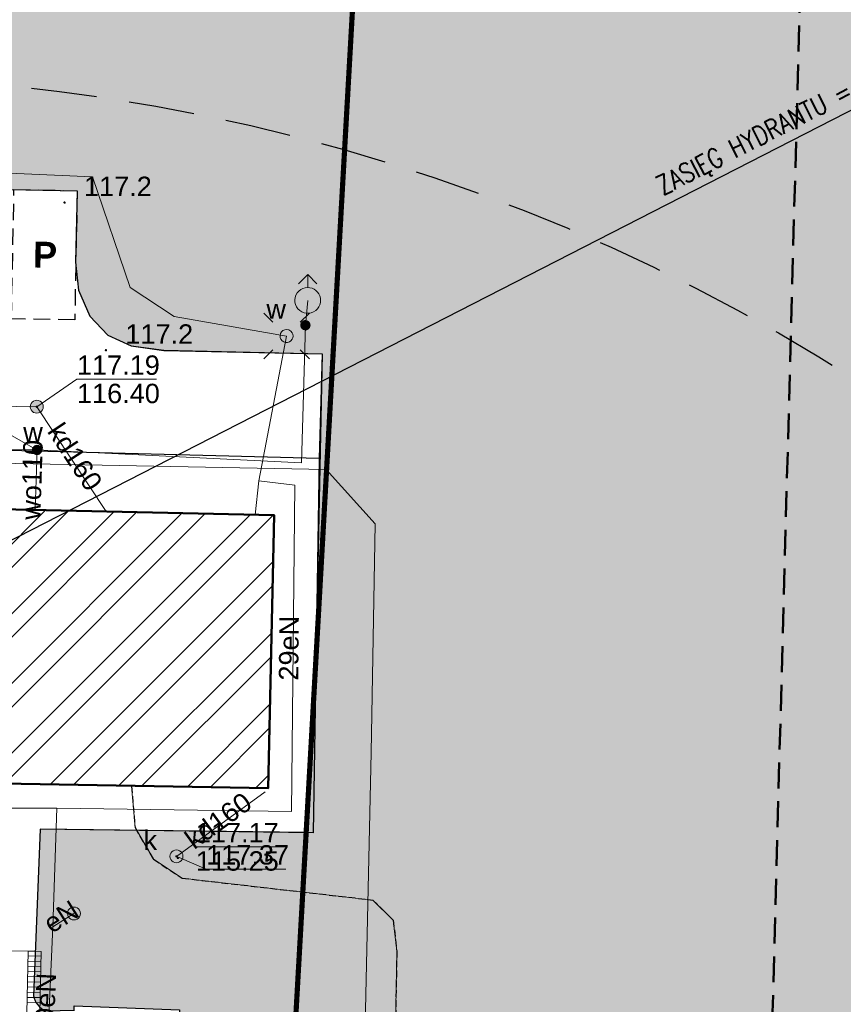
# Model space of a CAD drawing. Header units: millimetres. Extents: x -62780 to 1772512, y -757464 to -52755.
# Tile 51 of 65: x 1692162 to 1692194, y -495783 to -495745. Entities that reach past the tile are written whole.
import ezdxf
from ezdxf.enums import TextEntityAlignment as Align

# ---------------------------------------------------------------- set-up
doc = ezdxf.new("R2010")
doc.units = ezdxf.units.MM
for name, pattern in [('DASHED', [19.05, 12.7, -6.35]), ('PRZER2-1', [1.5, 1, -0.5]), ('PRZER3-1', [2, 1.5, -0.5])]:
    doc.linetypes.add(name, pattern=pattern)
for name, color, linetype in [('AAA Cienka linia', 11, 'Continuous'), ('AAA Opis', 2, 'Continuous'), ('AAA Przerywana', 8, 'DASHED'), ('AAA Widok', 2, 'Continuous')]:
    doc.layers.add(name, color=color, linetype=linetype)
for name, color, linetype, lineweight, true_color in [('EGBB01', 7, 'Continuous', 50, 0x0a0909), ('EGBD03', 7, 'Continuous', 18, 0x008000), ('GSLKOU', 7, 'Continuous', 18, 0x0a0909), ('KTKR01', 7, 'Continuous', 25, 0x0a0909), ('RTPW01', 7, 'Continuous', 13, 0x0a0909), ('RTPW01_O', 7, 'Continuous', 13, 0x0a0909), ('SUPC05', 7, 'Continuous', 18, 0xd200d2), ('SUPE04', 1, 'Continuous', 18, 0xff0000), ('SUPE04_O', 1, 'Continuous', 18, 0xff0000), ('SUPK01', 7, 'Continuous', 18, 0x803300), ('SUPK01_O', 7, 'Continuous', 18, 0x803300), ('SUPS01_05', 7, 'Continuous', 5, 0x803300), ('SUPS01_05_O', 7, 'Continuous', 5, 0x803300), ('SUPS01_08', 5, 'Continuous', 5, 0x0000ff), ('SUPS01_08_O', 5, 'Continuous', 5, 0x0000ff), ('SUPW01', 5, 'Continuous', 18, 0x0000ff), ('SUPW01_O', 5, 'Continuous', 18, 0x0000ff), ('SUPW02', 5, 'Continuous', 18, 0x0000ff), ('SUUS02', 7, 'Continuous', 18, 0x0a0909), ('SUUS06', 7, 'Continuous', 18, 0x0a0909), ('SUUS15', 5, 'Continuous', 18, 0x0000ff), ('SUUS15_O', 5, 'Continuous', 18, 0x0000ff), ('SUUS25_O', 7, 'Continuous', 5, 0x0a0909)]:
    doc.layers.add(name, color=color, linetype=linetype, lineweight=lineweight, true_color=true_color)
for name, color, linetype, lineweight in [('EN_sieć co', 190, 'Continuous', 30), ('SUSM', 7, 'Continuous', 18), ('SUUS25', 18, 'Continuous', 13), ('zakres', 250, 'PRZER2-1', 50)]:
    doc.layers.add(name, color=color, linetype=linetype, lineweight=lineweight)
doc.styles.add('Arial', font='arial.ttf')
doc.styles.add('Arial B', font='arialbd.ttf')
doc.styles.get("Standard").update_dxf_attribs({"font": 'simplex.shx', "width": 0.8})
pattern_1 = [(10.2983164, (1765983.03013, -514020.02638), (0.2094918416, 0.4425997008), [0, -0.38608, 0, -0.4318, 0, -0.41275]), (340.2983164, (1765983.0301, -514020.0264), (0.727485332, 0.4320584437), [0, -0.20828, 0, -0.34798, 0, -0.13335]), (300.2983164, (1765982.75226, -514019.88356), (0.7041679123, -0.360303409), [0, -0.127, 0, -0.4572, 0, -0.5969]), (290.2983164, (1765982.75226, -514019.88356), (0.7810157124, -0.1507660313), [0, -0.0635, 0, -0.29972, 0, -0.3429])]

# ---------------------------------------------------------------- blocks, each defined once
blk = doc.blocks.new('GSPWPN1')
blk.add_hatch(color=0).paths.add_polyline_path([(-0.045, 0), (-0.043467, -0.011647), (-0.038971, -0.0225), (-0.03182, -0.03182), (-0.0225, -0.038971), (-0.011647, -0.043467), (0, -0.045), (0.011647, -0.043467), (0.0225, -0.038971), (0.03182, -0.03182), (0.038971, -0.0225), (0.043467, -0.011647), (0.045, 0), (0.043467, 0.011647), (0.038971, 0.0225), (0.03182, 0.03182), (0.0225, 0.038971), (0.011647, 0.043467), (0, 0.045), (-0.011647, 0.043467), (-0.0225, 0.038971), (-0.03182, 0.03182), (-0.038971, 0.0225), (-0.043467, 0.011647)])
blk = doc.blocks.new('GULKDK2')
at = {"color": 0}
blk.add_lwpolyline([(0, 0.25), (0, -0.25)], dxfattribs=at)
blk = doc.blocks.new('GULKDK1')
at = {"color": 0}
blk.add_lwpolyline([(0, 0.25), (0, -0.25)], dxfattribs=at)
blk = doc.blocks.new('GUPKSH1')
blk.add_hatch(color=0).paths.add_polyline_path([(-0.045, 0), (-0.043467, -0.011647), (-0.038971, -0.0225), (-0.03182, -0.03182), (-0.0225, -0.038971), (-0.011647, -0.043467), (0, -0.045), (0.011647, -0.043467), (0.0225, -0.038971), (0.03182, -0.03182), (0.038971, -0.0225), (0.043467, -0.011647), (0.045, 0), (0.043467, 0.011647), (0.038971, 0.0225), (0.03182, 0.03182), (0.0225, 0.038971), (0.011647, 0.043467), (0, 0.045), (-0.011647, 0.043467), (-0.0225, 0.038971), (-0.03182, 0.03182), (-0.038971, 0.0225), (-0.043467, 0.011647)])
blk = doc.blocks.new('GUPWSH1')
blk.add_hatch(color=0).paths.add_polyline_path([(-0.045, 0), (-0.043467, -0.011647), (-0.038971, -0.0225), (-0.03182, -0.03182), (-0.0225, -0.038971), (-0.011647, -0.043467), (0, -0.045), (0.011647, -0.043467), (0.0225, -0.038971), (0.03182, -0.03182), (0.038971, -0.0225), (0.043467, -0.011647), (0.045, 0), (0.043467, 0.011647), (0.038971, 0.0225), (0.03182, 0.03182), (0.0225, 0.038971), (0.011647, 0.043467), (0, 0.045), (-0.011647, 0.043467), (-0.0225, 0.038971), (-0.03182, 0.03182), (-0.038971, 0.0225), (-0.043467, 0.011647)])
blk = doc.blocks.new('GUPWZA1')
blk.add_hatch(color=0).paths.add_polyline_path([(-0.2, 0), (-0.193185, -0.051764), (-0.173205, -0.1), (-0.141421, -0.141421), (-0.1, -0.173205), (-0.051764, -0.193185), (0, -0.2), (0.051764, -0.193185), (0.1, -0.173205), (0.141421, -0.141421), (0.173205, -0.1), (0.193185, -0.051764), (0.2, 0), (0.193185, 0.051764), (0.173205, 0.1), (0.141421, 0.141421), (0.1, 0.173205), (0.051764, 0.193185), (0, 0.2), (-0.051764, 0.193185), (-0.1, 0.173205), (-0.141421, 0.141421), (-0.173205, 0.1), (-0.193185, 0.051764)])
blk = doc.blocks.new('GUPWDT1')
at = {"true_color": 0xffffff}
blk.add_hatch(color=7, dxfattribs=at).paths.add_polyline_path([(0.5, 0), (0.492404, 0.086824), (0.469846, 0.17101), (0.433013, 0.25), (0.383022, 0.321394), (0.321394, 0.383022), (0.25, 0.433013), (0.17101, 0.469846), (0.086824, 0.492404), (0, 0.5), (-0.086824, 0.492404), (-0.17101, 0.469846), (-0.25, 0.433013), (-0.321394, 0.383022), (-0.383022, 0.321394), (-0.433013, 0.25), (-0.469846, 0.17101), (-0.492404, 0.086824), (-0.5, 0), (-0.492404, -0.086824), (-0.469846, -0.17101), (-0.433013, -0.25), (-0.383022, -0.321394), (-0.321394, -0.383022), (-0.25, -0.433013), (-0.17101, -0.469846), (-0.086824, -0.492404), (0, -0.5), (0.086824, -0.492404), (0.17101, -0.469846), (0.25, -0.433013), (0.321394, -0.383022), (0.383022, -0.321394), (0.433013, -0.25), (0.469846, -0.17101), (0.492404, -0.086824)])
at = {"color": 0}
for points in [[(-0.353553, 0.646447), (0, 1), (0.353553, 0.646447)], [(0, 0.5), (0, 1)]]:
    blk.add_lwpolyline(points, dxfattribs=at)
blk.add_lwpolyline([(0, 0.5), (0.086824, 0.492404), (0.17101, 0.469846), (0.25, 0.433013), (0.321394, 0.383022), (0.383022, 0.321394), (0.433013, 0.25), (0.469846, 0.17101), (0.492404, 0.086824), (0.5, 0), (0.492404, -0.086824), (0.469846, -0.17101), (0.433013, -0.25), (0.377875, -0.32743), (0.309079, -0.393027), (0.229113, -0.444418), (0.140866, -0.479746), (0.047528, -0.497736), (-0.047528, -0.497736), (-0.140866, -0.479746), (-0.229113, -0.444418), (-0.309079, -0.393027), (-0.377875, -0.32743), (-0.433013, -0.25), (-0.4725, -0.163534), (-0.494911, -0.071157), (-0.499434, 0.023791), (-0.485906, 0.117879), (-0.454816, 0.207708), (-0.407288, 0.290028), (-0.34504, 0.361867), (-0.27032, 0.420627), (-0.185831, 0.464184), (-0.094626, 0.490964)], close=True, dxfattribs=at)
blk = doc.blocks.new('GUPKSD1_1')
at = {"true_color": 0xffffff}
blk.add_hatch(color=7, dxfattribs=at).paths.add_polyline_path([(-0.25, 0), (-0.241481, -0.064705), (-0.216506, -0.125), (-0.176777, -0.176777), (-0.125, -0.216506), (-0.064705, -0.241481), (0, -0.25), (0.064705, -0.241481), (0.125, -0.216506), (0.176777, -0.176777), (0.216506, -0.125), (0.241481, -0.064705), (0.25, 0), (0.241481, 0.064705), (0.216506, 0.125), (0.176777, 0.176777), (0.125, 0.216506), (0.064705, 0.241481), (0, 0.25), (-0.064705, 0.241481), (-0.125, 0.216506), (-0.176777, 0.176777), (-0.216506, 0.125), (-0.241481, 0.064705)])
at = {"color": 0}
blk.add_lwpolyline([(0, 0.25), (0.064705, 0.241481), (0.125, 0.216506), (0.176777, 0.176777), (0.216506, 0.125), (0.241481, 0.064705), (0.25, 0), (0.241481, -0.064705), (0.216506, -0.125), (0.176777, -0.176777), (0.125, -0.216506), (0.064705, -0.241481), (0, -0.25), (-0.064705, -0.241481), (-0.125, -0.216506), (-0.176777, -0.176777), (-0.216506, -0.125), (-0.241481, -0.064705), (-0.25, 0), (-0.241481, 0.064705), (-0.216506, 0.125), (-0.176777, 0.176777), (-0.125, 0.216506), (-0.064705, 0.241481)], close=True, dxfattribs=at)
blk = doc.blocks.new('GUPISL1_10')
at = {"true_color": 0xffffff}
blk.add_hatch(color=7, dxfattribs=at).paths.add_polyline_path([(0.241482, 0.064705), (0.216507, 0.125), (0.160698, 0.19151), (0.085505, 0.234922), (0, 0.25), (-0.07369, 0.238893), (-0.14083, 0.20656), (-0.195458, 0.155872), (-0.232718, 0.091335), (-0.2493, 0.018682), (-0.243732, -0.05563), (-0.216507, -0.125), (-0.170042, -0.183262), (-0.10847, -0.225242), (-0.03726, -0.247207), (0.03726, -0.247207), (0.10847, -0.225242), (0.170042, -0.183262), (0.216507, -0.125), (0.241482, -0.064705), (0.25, 0), (0.241482, 0.064705), (0, 0.25), (0.085505, 0.234922), (0.160697, 0.19151), (0.216507, 0.125), (0.241482, 0.064705), (0.25, 0), (0.241482, -0.064705), (0.216507, -0.125), (0.170042, -0.183262), (0.10847, -0.225242), (0.03726, -0.247207), (-0.03726, -0.247207), (-0.10847, -0.225242), (-0.170042, -0.183262), (-0.216507, -0.125), (-0.243732, -0.05563), (-0.2493, 0.018682), (-0.232718, 0.091335), (-0.195458, 0.155872), (-0.14083, 0.20656), (-0.07369, 0.238893), (0, 0.25)])
at = {"color": 0}
for points in [[(-0.883883, 0.883883), (-0.53033, 0.53033)], [(0.883883, 0.883883), (0.53033, 0.53033)], [(-0.883883, -0.883883), (-0.53033, -0.53033)], [(0.883883, -0.883883), (0.53033, -0.53033)]]:
    blk.add_lwpolyline(points, dxfattribs=at)
blk.add_lwpolyline([(0, 0.25), (0.085505, 0.234922), (0.160697, 0.19151), (0.216507, 0.125), (0.241482, 0.064705), (0.25, 0), (0.241482, -0.064705), (0.216507, -0.125), (0.170042, -0.183262), (0.10847, -0.225242), (0.03726, -0.247207), (-0.03726, -0.247207), (-0.10847, -0.225242), (-0.170042, -0.183262), (-0.216507, -0.125), (-0.243732, -0.05563), (-0.2493, 0.018682), (-0.232718, 0.091335), (-0.195458, 0.155872), (-0.14083, 0.20656), (-0.07369, 0.238893)], close=True, dxfattribs=at)
blk = doc.blocks.new('GUPISL1_4')
at = {"true_color": 0xffffff}
blk.add_hatch(color=7, dxfattribs=at).paths.add_polyline_path([(-0.25, 0), (-0.241481, -0.064705), (-0.216506, -0.125), (-0.176777, -0.176777), (-0.125, -0.216506), (-0.064705, -0.241481), (0, -0.25), (0.064705, -0.241481), (0.125, -0.216506), (0.176777, -0.176777), (0.216506, -0.125), (0.241481, -0.064705), (0.25, 0), (0.241481, 0.064705), (0.216506, 0.125), (0.176777, 0.176777), (0.125, 0.216506), (0.064705, 0.241481), (0, 0.25), (-0.064705, 0.241481), (-0.125, 0.216506), (-0.176777, 0.176777), (-0.216506, 0.125), (-0.241481, 0.064705)])
at = {"color": 0}
blk.add_lwpolyline([(0, 0.25), (0.064705, 0.241481), (0.125, 0.216506), (0.176777, 0.176777), (0.216506, 0.125), (0.241481, 0.064705), (0.25, 0), (0.241481, -0.064705), (0.216506, -0.125), (0.176777, -0.176777), (0.125, -0.216506), (0.064705, -0.241481), (0, -0.25), (-0.064705, -0.241481), (-0.125, -0.216506), (-0.176777, -0.176777), (-0.216506, -0.125), (-0.241481, -0.064705), (-0.25, 0), (-0.241481, 0.064705), (-0.216506, 0.125), (-0.176777, 0.176777), (-0.125, 0.216506), (-0.064705, 0.241481)], close=True, dxfattribs=at)
blk = doc.blocks.new('zw$117')
at = {"layer": 'EGBB01', "color": 8, "linetype": 'Continuous', "lineweight": 50, "elevation": 10.26}
blk.add_lwpolyline([(-147.155, -130.747), (-147.379, -141.455), (-112.111, -142.076), (-111.879, -131.528)], close=True, dxfattribs=at)
at = {"layer": 'EGBD03', "color": 8, "linetype": 'Continuous', "lineweight": 18}
for points in [[(-130.847, -85.624), (-107.621, -90.027), (-116.852, -254.052), (-140.34, -253.025)], [(-116.852, -254.052), (-70.391, -256.316), (-48.464, -257.344), (-39.577, -102.936), (-61.507, -98.777), (-107.621, -90.027)]]:
    blk.add_lwpolyline(points, close=True, dxfattribs=at)
at = {"layer": 'GSLKOU', "color": 8, "linetype": 'PRZER3-1', "lineweight": 18, "elevation": 10.18}
blk.add_lwpolyline([(-121.138, -148.384), (-124.048, -148.351), (-124.148, -155.491), (-121.288, -155.553)], dxfattribs=at)
at = {"layer": 'KTKR01', "color": 8, "linetype": 'Continuous', "lineweight": 25, "elevation": 10.18}
blk.add_lwpolyline([(-136.882, -118.64), (-119.494, -118.976), (-119.564, -121.736), (-119.443, -122.828), (-119.001, -123.826), (-118.315, -124.559), (-117.412, -124.976), (-116.145, -125.149), (-110.026, -125.29), (-110.149, -129.329), (-125.646, -128.937)], dxfattribs=at)
blk.add_lwpolyline([(-110.149, -129.329), (-110.382, -143.798), (-120.922, -143.656), (-121.179, -150.103, 0.269772), (-120.7, -150.682), (-119.599, -150.662)], format="xyb", dxfattribs=at)
at = {"layer": 'SUPC05', "color": 8, "linetype": 'Continuous', "lineweight": 18, "elevation": 10.18}
blk.add_lwpolyline([(-117.391, -142), (-117.26, -143.603), (-116.542, -144.826), (-115.435, -145.557), (-108.069, -146.401), (-107.282, -147.175), (-107.144, -148.368), (-107.413, -163.747), (-106.994, -165.435), (-106.379, -166.296), (-103.83, -169.133), (-103.609, -175.689), (-103.547, -179.431), (-104.169, -189.983), (-109.704, -192.353), (-112.39, -192.664)], dxfattribs=at)
at = {"layer": 'SUPE04', "color": 8, "linetype": 'Continuous', "lineweight": 18, "elevation": 10.18}
for points in [[(-112.475, -130.197), (-111.403, -124.595), (-115.751, -123.835), (-117.451, -122.724), (-118.904, -118.437), (-128.609, -118.02), (-137.511, -118.049), (-139.478, -123.864), (-140.579, -123.914), (-150.698, -123.711), (-155.825, -122.937), (-158.264, -120.652), (-159.581, -117.718), (-159.579, -114.837), (-165.094, -114.497)], [(-112.619, -131.514), (-112.475, -130.197), (-111.088, -130.362), (-111.217, -142.973), (-120.287, -142.848)], [(-133.049, -163.121), (-128.485, -162.984), (-128.579, -142.847), (-120.287, -142.848)], [(-120.287, -142.848), (-120.441, -147.436), (-120.701, -153.523), (-120.667, -153.864)], [(-120.441, -147.436), (-119.621, -146.921)]]:
    blk.add_lwpolyline(points, dxfattribs=at)
at = {"layer": 'SUPK01', "color": 8, "linetype": 'Continuous', "lineweight": 18, "elevation": 10.18}
for points in [[(-121.056, -127.33), (-146.645, -126.905), (-150.986, -126.886)], [(-121.056, -127.33), (-118.369, -131.38)], [(-115.66, -144.712), (-112.234, -142.214)]]:
    blk.add_lwpolyline(points, dxfattribs=at)
at = {"layer": 'SUPS01_05_O', "color": 8, "linetype": 'Continuous', "lineweight": 13, "elevation": 10.8, "flags": 128}
for points in [[(-121.056, -127.33), (-119.505, -126.268), (-116.425, -126.268)], [(-114.91, -144.344), (-111.83, -144.344)], [(-115.551, -144.757), (-114.512, -145.203), (-111.432, -145.203)]]:
    blk.add_lwpolyline(points, dxfattribs=at)
at = {"layer": 'SUPS01_08_O', "color": 8, "linetype": 'Continuous', "lineweight": 13, "elevation": 10.8, "flags": 128}
blk.add_lwpolyline([(-121.045, -129.003), (-122.101, -128.401), (-125.181, -128.401)], dxfattribs=at)
at = {"layer": 'SUPW01', "color": 8, "linetype": 'Continuous', "lineweight": 18, "elevation": 10.18}
for points in [[(-148.865, -128.535), (-129.957, -128.949), (-121.046, -129.001), (-110.822, -129.496), (-110.676, -124.178), (-110.588, -123.219)], [(-121.046, -129.001), (-121.118, -131.32)]]:
    blk.add_lwpolyline(points, dxfattribs=at)
at = {"layer": 'SUPW02', "color": 8, "linetype": 'Continuous', "lineweight": 18, "elevation": 10.18}
blk.add_lwpolyline([(-129.327, -131.141), (-129.205, -129.382), (-109.877, -129.754), (-107.984, -131.859), (-108.135, -140.698), (-108.671, -165.274), (-97.646, -176.688), (-97.008, -177.92), (-95.227, -185.614), (-94.81, -187.412)], dxfattribs=at)
at = {"layer": 'SUUS06', "color": 8, "linetype": 'Continuous', "lineweight": 18, "elevation": 10.23}
for points in [[(-121.388, -148.379), (-121.538, -155.548)], [(-120.888, -148.389), (-121.038, -155.558)]]:
    blk.add_lwpolyline(points, dxfattribs=at)
at = {"layer": 'zakres', "color": 8}
blk.add_line((-95.222, -247.046), (-90.662, -78.124), dxfattribs=at)
at = {"layer": 'RTPW01', "color": 8, "linetype": 'Continuous', "lineweight": 13}
for p in [(-119.983, -119.434, 10.2), (-118.384, -125.144, 10.2)]:
    blk.add_blockref('GSPWPN1', p, dxfattribs=at)
at = {"layer": 'SUPS01_05', "color": 8, "linetype": 'Continuous', "lineweight": 5}
for p in [(-121.056, -127.33, 10.24), (-115.66, -144.712, 10.24), (-115.605, -144.773, 10.24)]:
    blk.add_blockref('GUPKSH1', p, dxfattribs=at)
at = {"layer": 'SUPS01_08', "color": 8, "linetype": 'Continuous', "lineweight": 5}
blk.add_blockref('GUPWSH1', (-121.045, -129.003, 10.24), dxfattribs=at)
at = {"layer": 'SUSM', "color": 8, "linetype": 'Continuous', "lineweight": 18}
for name, p in [('GUPISL1_10', (-111.403, -124.595, 10.24)), ('GUPISL1_4', (-119.621, -146.921, 10.24))]:
    blk.add_blockref(name, p, dxfattribs=at)
at = {"layer": 'SUUS02', "color": 8, "linetype": 'Continuous', "lineweight": 18}
blk.add_blockref('GUPWDT1', (-110.588, -123.219, 10.24), dxfattribs=at)
at = {"layer": 'SUUS06', "color": 8, "linetype": 'Continuous', "lineweight": 18, "rotation": 268.7994656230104}
for name, p in [('GULKDK1', (-121.138, -148.384, 10.23)), ('GULKDK2', (-121.146, -148.769, 10.23)), ('GULKDK2', (-121.146, -148.769, 10.23)), ('GULKDK2', (-121.142, -148.569, 10.23)), ('GULKDK2', (-121.142, -148.569, 10.23)), ('GULKDK2', (-121.155, -149.169, 10.23)), ('GULKDK2', (-121.155, -149.169, 10.23)), ('GULKDK2', (-121.15, -148.969, 10.23)), ('GULKDK2', (-121.15, -148.969, 10.23)), ('GULKDK2', (-121.163, -149.569, 10.23)), ('GULKDK2', (-121.163, -149.569, 10.23)), ('GULKDK2', (-121.159, -149.369, 10.23)), ('GULKDK2', (-121.159, -149.369, 10.23)), ('GULKDK2', (-121.171, -149.969, 10.23)), ('GULKDK2', (-121.171, -149.969, 10.23)), ('GULKDK2', (-121.167, -149.769, 10.23)), ('GULKDK2', (-121.167, -149.769, 10.23)), ('GULKDK2', (-121.18, -150.369, 10.23)), ('GULKDK2', (-121.18, -150.369, 10.23)), ('GULKDK2', (-121.175, -150.169, 10.23)), ('GULKDK2', (-121.175, -150.169, 10.23))]:
    blk.add_blockref(name, p, dxfattribs=at)
at = {"layer": 'SUUS15', "color": 8, "linetype": 'Continuous', "lineweight": 18}
for p in [(-121.056, -127.33, 10.24), (-115.66, -144.712, 10.24)]:
    blk.add_blockref('GUPKSD1_1', p, dxfattribs=at)
at = {"layer": 'SUUS25', "color": 8, "linetype": 'Continuous', "lineweight": 5}
for p in [(-110.676, -124.178, 10.24), (-121.046, -129.001, 10.24)]:
    blk.add_blockref('GUPWZA1', p, dxfattribs=at)
at = {"layer": 'RTPW01_O', "color": 8, "linetype": 'Continuous', "lineweight": 0, "style": 'Arial'}
for p in [(-119.233, -119.184, 10.8), (-117.634, -124.894, 10.8)]:
    blk.add_text('117.2', height=0.75, dxfattribs=at).set_placement(p)
at = {"layer": 'SUPE04_O', "color": 8, "linetype": 'Continuous', "lineweight": 0, "style": 'Arial'}
for s, rotation, p in [('29eN', 89.4136, (-110.941, -136.669, 10.8)), ('eN', 32.1563, (-119.918, -147.358, 10.8)), ('29eN', 87.5483, (-120.359, -150.489, 10.8))]:
    blk.add_text(s, height=0.75, rotation=rotation, dxfattribs=at).set_placement(p, align=Align.CENTER)
at = {"layer": 'SUPK01_O', "color": 8, "linetype": 'Continuous', "lineweight": 0, "style": 'Arial'}
for rotation, p in [(303.5652, (-119.889, -129.472, 10.8)), (36.0989, (-113.822, -143.634, 10.8))]:
    blk.add_text('kd160', height=0.75, rotation=rotation, dxfattribs=at).set_placement(p, align=Align.CENTER)
at = {"layer": 'SUPS01_05_O', "color": 8, "linetype": 'Continuous', "lineweight": 0, "style": 'Arial'}
for s, p in [('117.19', (-119.505, -126.096, 10.8)), ('116.40', (-119.505, -127.191, 10.8))]:
    blk.add_text(s, height=0.75, rotation=360, dxfattribs=at).set_placement(p)
for s, p in [('117.17', (-114.91, -144.171, 10.8)), ('117.37', (-114.512, -145.03, 10.8)), ('115.25', (-114.91, -145.266, 10.8))]:
    blk.add_text(s, height=0.75, dxfattribs=at).set_placement(p)
at = {"layer": 'SUPW01_O', "color": 8, "linetype": 'Continuous', "lineweight": 0, "style": 'Arial'}
blk.add_text('wo110', height=0.75, rotation=88.2184, dxfattribs=at).set_placement((-120.87, -130.167, 10.8), align=Align.CENTER)
at = {"layer": 'SUUS15_O', "color": 8, "linetype": 'Continuous', "lineweight": 0, "style": 'Arial'}
blk.add_text('k', height=0.75, dxfattribs=at).set_placement((-116.41, -144.462, 10.8), align=Align.RIGHT)
at = {"layer": 'SUUS25_O', "color": 8, "linetype": 'Continuous', "lineweight": 0, "style": 'Arial'}
blk.add_text('w', height=0.75, dxfattribs=at).set_placement((-111.426, -123.928, 10.8), align=Align.RIGHT)
blk.add_text('w', height=0.75, rotation=360, dxfattribs=at).set_placement((-120.824, -128.693, 10.8), align=Align.RIGHT)
blk = doc.blocks.new('zw$E6E9')
at = {"layer": 'EN_sieć co', "linetype": 'DASHED', "ltscale": 0.02, "elevation": 10.18}
blk.add_lwpolyline([(67.524, -108.728), (67.654, -110.33), (68.372, -111.554), (69.479, -112.284), (76.846, -113.128), (77.632, -113.902), (77.771, -115.095), (77.501, -130.474), (77.921, -132.162), (78.535, -133.024)], dxfattribs=at)

msp = doc.modelspace()

# ---------------------------------------------------------------- hatches: boundary and pattern name
h = msp.add_hatch()
h.set_pattern_fill('ANSI32', color=40, scale=0.2, style=0)
h.set_pattern_definition([(45, (-5721847.2938, -6238641.709), (-1.34703841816, 1.34703841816), []), (45, (-5721846.3958, -6238641.709), (-1.34703841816, 1.34703841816), [])])
h.paths.add_polyline_path([(1692136.764, -495763.788), (1692172.0392, -495764.569), (1692171.8075, -495775.1175), (1692136.5395, -495774.4966)])
at = {"layer": 'AAA Widok'}
h = msp.add_hatch(dxfattribs=at)
h.set_pattern_fill('AR-SAND', color=107, scale=0.01, angle=332.79832, style=0)
h.set_pattern_definition(pattern_1)
h.paths.add_polyline_path([(1692176.298, -495723.0685), (1692153.0718, -495718.6656), (1692151.195, -495751.7619), (1692164.4251, -495752.0176), (1692164.355, -495754.777), (1692164.4752, -495755.8694), (1692164.9172, -495756.8677), (1692165.604, -495757.6004), (1692166.5067, -495758.0169), (1692167.7739, -495758.1899), (1692173.893, -495758.3311), (1692173.6428, -495770.2455)])
h = msp.add_hatch(dxfattribs=at)
h.set_pattern_fill('AR-SAND', color=107, scale=0.01, angle=332.79832, style=0)
h.set_pattern_definition(pattern_1)
h.paths.add_polyline_path([(1692244.3417, -495735.9774), (1692176.298, -495723.0685), (1692172.3946, -495792.4236, -0.5184149), (1692171.9433, -495800.4424), (1692171.776, -495803.4159), (1692174.9031, -495803.4909), (1692174.9197, -495806.4319), (1692171.6092, -495806.38), (1692171.4568, -495809.0879), (1692180.4694, -495809.2835), (1692180.225, -495820.5319), (1692174.0734, -495820.5301), (1692174.0407, -495822.33), (1692171.3909, -495822.2785), (1692171.2703, -495827.8211), (1692172.8709, -495827.8101), (1692172.9315, -495833.8328), (1692172.8405, -495839.3925), (1692181.2969, -495847.9784), (1692183.5842, -495847.6098), (1692181.7817, -495846.0667), (1692181.1234, -495845.4146), (1692179.8922, -495843.8118), (1692178.7927, -495842.1114), (1692175.0788, -495840.0734), (1692175.1214, -495833.8726), (1692175.1636, -495832.653), (1692175.1508, -495830.6023), (1692178.0502, -495830.675, -1.1276434), (1692205.1781, -495840.5503), (1692206.4213, -495841.4931), (1692205.4192, -495843.2454), (1692204.558, -495842.7496, -0.357504), (1692185.9217, -495847.7824), (1692185.2943, -495848.7312), (1692180.8624, -495849.3208), (1692177.5228, -495846.4285), (1692177.2934, -495852.7735), (1692173.4959, -495852.6362), (1692173.5898, -495850.0379), (1692176.1881, -495850.1319), (1692176.3585, -495845.4201), (1692172.935, -495842.455), (1692169.6123, -495841.8595), (1692167.0667, -495887.0905), (1692235.4551, -495890.3858)])
h = msp.add_hatch(dxfattribs=at)
h.set_pattern_fill('AR-SAND', color=107, scale=0.01, angle=332.79832, style=0)
h.set_pattern_definition(pattern_1)
h.paths.add_polyline_path([(1692162.5478, -495800.8458), (1692167.8471, -495800.9621, -1.1957893), (1692172.3946, -495792.4236), (1692173.2719, -495776.8358), (1692162.9965, -495776.6978), (1692162.7394, -495783.1448, 0.2697725), (1692163.219, -495783.7236), (1692164.302, -495783.7039), (1692164.3027, -495783.5333), (1692168.381, -495783.6874), (1692168.2621, -495786.3759), (1692164.2915, -495786.3538), (1692164.2921, -495786.2139), (1692163.1645, -495786.1733, 0.2679503), (1692162.6756, -495786.6545)])
h.paths.add_polyline_path([(1692162.4726, -495802.2347), (1692166.8834, -495802.2549), (1692166.8198, -495806.3048), (1692171.6092, -495806.38), (1692171.4568, -495809.0879), (1692166.2812, -495808.9756), (1692164.82, -495809.0191, -0.1414084), (1692163.2485, -495808.1866), (1692162.7501, -495807.3311), (1692162.4705, -495806.2057), (1692162.3994, -495805.7143)])
h.paths.add_polyline_path([(1692169.9341, -495801.16), (1692169.7316, -495802.3967), (1692169.664, -495803.3657), (1692171.776, -495803.4159), (1692171.9433, -495800.4424, -0.1092983), (1692169.9341, -495801.16)])

# ---------------------------------------------------------------- linework, layer by layer
at = {"color": 40, "linetype": 'Continuous', "const_width": 0.2}
for points in [[(1692153.0718, -495718.6656), (1692176.298, -495723.0685), (1692167.0666, -495887.0929), (1692143.579, -495886.066)], [(1692176.298, -495723.0685), (1692222.4114, -495731.8181), (1692244.3417, -495735.9774), (1692235.4551, -495890.3858), (1692213.5279, -495889.3573), (1692167.0666, -495887.0929)]]:
    msp.add_lwpolyline(points, close=True, dxfattribs=at)
at = {"layer": 'AAA Cienka linia', "color": 7, "lineweight": -2}
msp.add_lwpolyline([(1692176.298, -495723.0685), (1692153.0718, -495718.6656), (1692151.195, -495751.7619), (1692164.4251, -495752.0176), (1692164.355, -495754.777), (1692164.4752, -495755.8694), (1692164.9172, -495756.8677), (1692165.604, -495757.6004), (1692166.5067, -495758.0169), (1692167.7739, -495758.1899), (1692173.893, -495758.3311), (1692173.6428, -495770.2455)], close=True, dxfattribs=at)
at = {"layer": 'AAA Cienka linia', "color": 7, "lineweight": -3}
msp.add_lwpolyline([(1692176.298, -495723.0685), (1692172.3946, -495792.4236, -0.5184149)], format="xyb", dxfattribs=at)
at = {"layer": 'AAA Cienka linia', "color": 150, "elevation": 10.24}
msp.add_lwpolyline([(1692133.821, -495779.9023), (1692200.5733, -495745.7097)], dxfattribs=at)
at = {"layer": 'AAA Cienka linia', "color": 7, "lineweight": -2, "elevation": 10.18}
msp.add_lwpolyline([(1692147.0366, -495751.6816), (1692164.4251, -495752.0176), (1692164.355, -495754.777), (1692164.4752, -495755.8694), (1692164.9172, -495756.8677), (1692165.604, -495757.6004), (1692166.5067, -495758.0169), (1692167.7739, -495758.1899), (1692173.893, -495758.3311), (1692173.7696, -495762.3699), (1692173.5367, -495776.8393), (1692162.9965, -495776.6978), (1692162.7394, -495783.1448, 0.2697725), (1692163.219, -495783.7236)], format="xyb", dxfattribs=at)
at = {"layer": 'AAA Cienka linia', "color": 7, "linetype": 'DASHED', "lineweight": -2, "ltscale": 0.05}
msp.add_lwpolyline([(1692161.9797, -495751.9703), (1692164.4251, -495752.0176), (1692164.3285, -495757.0166), (1692161.8831, -495756.9694)], close=True, dxfattribs=at)
at = {"layer": 'AAA Cienka linia', "color": 7, "lineweight": -2, "elevation": 10.26}
msp.add_lwpolyline([(1692136.764, -495763.788), (1692172.0392, -495764.569), (1692171.8075, -495775.1175), (1692136.5395, -495774.4966)], close=True, dxfattribs=at)
at = {"layer": 'AAA Cienka linia', "color": 7, "lineweight": -3, "elevation": 10.18}
msp.add_lwpolyline([(1692162.5478, -495800.8458), (1692167.8471, -495800.9621, -1.1957893), (1692172.3946, -495792.4236), (1692173.2719, -495776.8358), (1692162.9965, -495776.6978), (1692162.7394, -495783.1448, 0.2697725), (1692163.219, -495783.7236), (1692164.302, -495783.7039), (1692164.3027, -495783.5333), (1692168.381, -495783.6874), (1692168.2621, -495786.3759), (1692164.2915, -495786.3538), (1692164.2921, -495786.2139), (1692163.1645, -495786.1733, 0.2679503), (1692162.6756, -495786.6545)], format="xyb", close=True, dxfattribs=at)
at = {"layer": 'AAA Przerywana', "color": 150, "ltscale": 0.2}
for centre in [(1692133.821, -495779.9023, 10.24), (1692154.1909, -495822.5794, 10.18)]:
    msp.add_circle(centre, 75, dxfattribs=at)

# ---------------------------------------------------------------- block references
at = {"layer": 'AAA Cienka linia', "color": 7, "lineweight": -2}
msp.add_blockref('zw$117', (1692283.9187, -495633.0413), dxfattribs=at)
at = {"layer": 'AAA Cienka linia', "color": 4, "lineweight": -3}
msp.add_blockref('zw$E6E9', (1692099.004, -495666.314), dxfattribs=at)

# ---------------------------------------------------------------- texts
at = {"layer": 'AAA Cienka linia', "color": 150, "insert": (1692191.6116, -495749.5594, 10.24), "char_height": 0.75, "width": 12.957666, "attachment_point": 5, "rotation": 27.12292}
msp.add_mtext('ZASIĘG HYDRANTU = 75m ', dxfattribs=at)
at = {"layer": 'AAA Opis', "color": 7, "insert": (1692163.1812, -495754.494), "char_height": 1, "width": 2.5, "attachment_point": 5, "rotation": 358.89313, "style": 'Arial B'}
msp.add_mtext('P', dxfattribs=at)

doc.saveas('drawing.dxf')
